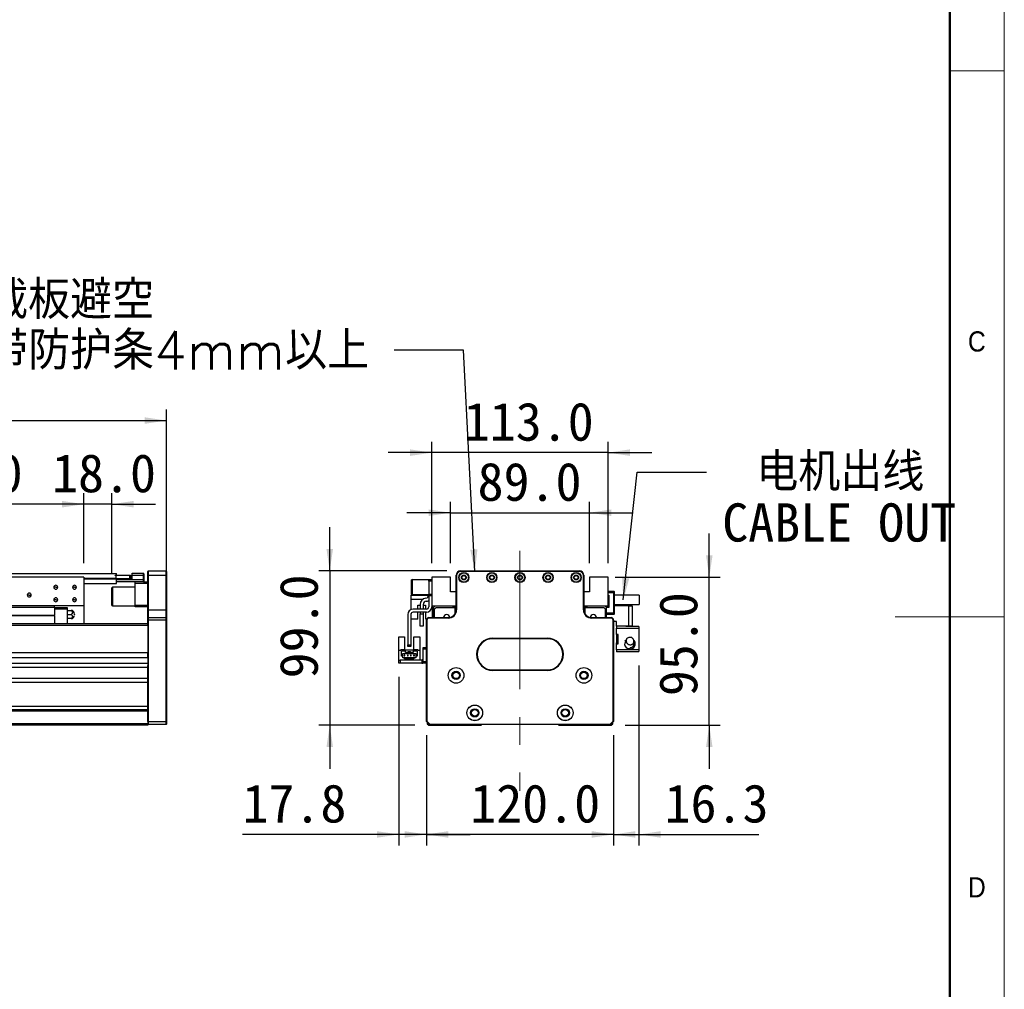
# Model space of a CAD drawing. Header units: millimetres. Extents: x 35 to 2924, y 35 to 2044.
# Tile 8 of 9: x 2274 to 2905, y 801 to 1422. Entities that reach past the tile are written whole.
import ezdxf

# ---------------------------------------------------------------- set-up
doc = ezdxf.new("R2010")
doc.units = ezdxf.units.MM
doc.header["$LTSCALE"] = 7
doc.linetypes.add('CENTERX2', pattern=[20.32, 12.7, -2.54, 2.54, -2.54])
doc.layers.add('DIMNS', color=7, linetype='Continuous')
doc.styles.add('SLDTEXTSTYLE1', font='Gothic.ttf', dxfattribs={"width": 0.913})
doc.styles.add('SLDTEXTSTYLE10', font='txt', dxfattribs={"bigfont": 'bigfont'})
doc.styles.add('SLDTEXTSTYLE9', font='txt')
doc.dimstyles.new('SLDDIMSTYLE0', dxfattribs={"dimtxt": 24.5, "dimasz": 14, "dimexe": 0, "dimexo": 0.0625, "dimgap": 6.125, "dimtad": 2, "dimdec": 1, "dimrnd": 1e-09, "dimzin": 4, "dimdsep": 46, "dimtxsty": 'SLDTEXTSTYLE9', "dimsah": 1, "dimcen": 0.09, "dimadec": 0, "dimazin": 1, "dimtfac": 1, "dimtdec": 1, "dimtofl": 0, "dimtmove": 0, "dimatfit": 3, "dimfxl": 0, "dimfrac": 2, "dimtolj": 1, "dimtzin": 12, "dimarcsym": 0})
doc.dimstyles.new('SLDDIMSTYLE1', dxfattribs={"dimtxt": 24.5, "dimasz": 14, "dimexe": 0, "dimexo": 0.0625, "dimgap": 6.125, "dimtad": 2, "dimdec": 1, "dimrnd": 1e-09, "dimzin": 4, "dimdsep": 46, "dimtxsty": 'SLDTEXTSTYLE9', "dimsah": 1, "dimcen": 0.09, "dimadec": 0, "dimazin": 1, "dimtfac": 1, "dimtdec": 1, "dimtmove": 0, "dimatfit": 0, "dimfxl": 0, "dimfrac": 2, "dimtolj": 1, "dimtzin": 12, "dimarcsym": 0})
doc.dimstyles.new('SLDDIMSTYLE2', dxfattribs={"dimtxt": 0.18, "dimasz": 14, "dimexe": 0, "dimexo": 0.0625, "dimgap": 0, "dimtad": 0, "dimtih": 1, "dimtoh": 1, "dimdec": 0, "dimrnd": 1e-09, "dimzin": 0, "dimdsep": 46, "dimtxsty": 'Standard', "dimsah": 1, "dimcen": 0.09, "dimadec": 0, "dimazin": 0, "dimtfac": 14, "dimtdec": 0, "dimtofl": 0, "dimtmove": 0, "dimatfit": 3, "dimfxl": 0, "dimfrac": 2, "dimtolj": 1, "dimtzin": 0, "dimarcsym": 0})
doc.dimstyles.new('SLDDIMSTYLE3', dxfattribs={"dimtxt": 24.5, "dimasz": 14, "dimexe": 0, "dimexo": 0.0625, "dimgap": 6.125, "dimtad": 2, "dimdec": 1, "dimrnd": 1e-09, "dimzin": 12, "dimdsep": 46, "dimtxsty": 'SLDTEXTSTYLE9', "dimsah": 1, "dimcen": 0.09, "dimadec": 0, "dimazin": 3, "dimtfac": 1, "dimtdec": 1, "dimtmove": 0, "dimatfit": 0, "dimfxl": 0, "dimfrac": 2, "dimtolj": 1, "dimtzin": 12, "dimarcsym": 0})

# ---------------------------------------------------------------- blocks, each defined once
blk = doc.blocks.new('_D')
at = {"layer": 'DIMNS'}
for p, q in [((211.69, 1046.32), (211.69, 1172.31)), ((2367.69, 1046.32), (2367.69, 1172.31)), ((211.69, 1165.31), (2367.69, 1165.31))]:
    blk.add_line(p, q, dxfattribs=at)
for points in [[(211.69, 1165.31), (225.69, 1163.21), (225.69, 1167.41)], [(2367.69, 1165.31), (2353.69, 1167.41), (2353.69, 1163.21)]]:
    blk.add_solid(points, dxfattribs=at)
at = {"layer": 'DIMNS', "insert": (1243.72, 1197.45), "char_height": 24.5, "attachment_point": 1, "style": 'SLDTEXTSTYLE9'}
blk.add_mtext('2156.0', dxfattribs=at)
blk = doc.blocks.new('_D_3')
at = {"layer": 'DIMNS'}
for p, q in [((2124.69, 1073.82), (2124.69, 1118.68)), ((2314.69, 1073.82), (2314.69, 1118.68)), ((2314.69, 1111.68), (2124.69, 1111.68))]:
    blk.add_line(p, q, dxfattribs=at)
for points in [[(2124.69, 1111.68), (2138.69, 1109.58), (2138.69, 1113.78)], [(2314.69, 1111.68), (2300.69, 1113.78), (2300.69, 1109.58)]]:
    blk.add_solid(points, dxfattribs=at)
at = {"layer": 'DIMNS', "insert": (2192.09, 1143.83), "char_height": 24.5, "attachment_point": 1, "style": 'SLDTEXTSTYLE9'}
blk.add_mtext('190.0', dxfattribs=at)
blk = doc.blocks.new('_D_5')
at = {"layer": 'DIMNS'}
for p, q in [((2314.69, 1073.82), (2314.69, 1118.68)), ((2332.69, 1067.02), (2332.69, 1118.68)), ((2314.69, 1111.68), (2286.69, 1111.68)), ((2332.69, 1111.68), (2314.69, 1111.68)), ((2332.69, 1111.68), (2360.69, 1111.68))]:
    blk.add_line(p, q, dxfattribs=at)
for points in [[(2314.69, 1111.68), (2300.69, 1113.78), (2300.69, 1109.58)], [(2332.69, 1111.68), (2346.69, 1109.58), (2346.69, 1113.78)]]:
    blk.add_solid(points, dxfattribs=at)
at = {"layer": 'DIMNS', "insert": (2294.29, 1143.83), "char_height": 24.5, "attachment_point": 1, "style": 'SLDTEXTSTYLE9'}
blk.add_mtext('18.0', dxfattribs=at)
blk = doc.blocks.new('_D_6')
at = {"layer": 'DIMNS'}
for p, q in [((2534.4, 963.54), (2534.4, 892.93)), ((2654.4, 963.54), (2654.4, 892.93)), ((2534.4, 899.93), (2506.4, 899.93)), ((2654.4, 899.93), (2534.4, 899.93)), ((2654.4, 899.93), (2682.4, 899.93))]:
    blk.add_line(p, q, dxfattribs=at)
for points in [[(2534.4, 899.93), (2520.4, 902.03), (2520.4, 897.83)], [(2654.4, 899.93), (2668.4, 897.83), (2668.4, 902.03)]]:
    blk.add_solid(points, dxfattribs=at)
at = {"layer": 'DIMNS', "insert": (2562.5, 932.08), "char_height": 24.5, "attachment_point": 1, "style": 'SLDTEXTSTYLE9'}
blk.add_mtext('120.0', dxfattribs=at)
blk = doc.blocks.new('_D_7')
at = {"layer": 'DIMNS'}
for p, q in [((2516.6, 1000.89), (2516.6, 892.93)), ((2534.4, 963.54), (2534.4, 892.93)), ((2516.6, 899.93), (2416.44, 899.93)), ((2534.4, 899.93), (2516.6, 899.93)), ((2534.4, 899.93), (2562.4, 899.93))]:
    blk.add_line(p, q, dxfattribs=at)
for points in [[(2516.6, 899.93), (2502.6, 902.03), (2502.6, 897.83)], [(2534.4, 899.93), (2548.4, 897.83), (2548.4, 902.03)]]:
    blk.add_solid(points, dxfattribs=at)
at = {"layer": 'DIMNS', "insert": (2416.44, 932.08), "char_height": 24.5, "attachment_point": 1, "style": 'SLDTEXTSTYLE9'}
blk.add_mtext('17.8', dxfattribs=at)
blk = doc.blocks.new('_D_8')
at = {"layer": 'DIMNS'}
for p, q in [((2472.39, 1068.93), (2472.39, 1096.93)), ((2547.51, 1068.93), (2465.39, 1068.93)), ((2472.39, 1068.93), (2472.39, 969.93)), ((2527.01, 969.93), (2465.39, 969.93)), ((2472.39, 969.93), (2472.39, 941.93))]:
    blk.add_line(p, q, dxfattribs=at)
for points in [[(2472.39, 1068.93), (2474.49, 1082.93), (2470.29, 1082.93)], [(2472.39, 969.93), (2470.29, 955.93), (2474.49, 955.93)]]:
    blk.add_solid(points, dxfattribs=at)
at = {"layer": 'DIMNS', "insert": (2440.24, 1000), "char_height": 24.5, "attachment_point": 1, "rotation": 90, "style": 'SLDTEXTSTYLE9'}
blk.add_mtext('99.0', dxfattribs=at)
blk = doc.blocks.new('_D_9')
at = {"layer": 'DIMNS'}
for p, q in [((2549.9, 1073.82), (2549.9, 1113.21)), ((2638.9, 1073.82), (2638.9, 1113.21)), ((2549.9, 1106.21), (2521.9, 1106.21)), ((2549.9, 1106.21), (2638.9, 1106.21)), ((2638.9, 1106.21), (2666.9, 1106.21))]:
    blk.add_line(p, q, dxfattribs=at)
for points in [[(2549.9, 1106.21), (2535.9, 1108.31), (2535.9, 1104.11)], [(2638.9, 1106.21), (2652.9, 1104.11), (2652.9, 1108.31)]]:
    blk.add_solid(points, dxfattribs=at)
at = {"layer": 'DIMNS', "insert": (2567.19, 1138.35), "char_height": 24.5, "attachment_point": 1, "style": 'SLDTEXTSTYLE9'}
blk.add_mtext('89.0', dxfattribs=at)
blk = doc.blocks.new('_D_10')
at = {"layer": 'DIMNS'}
for p, q in [((2537.9, 1073.82), (2537.9, 1151.74)), ((2650.9, 1073.82), (2650.9, 1151.74)), ((2537.9, 1144.74), (2509.9, 1144.74)), ((2650.9, 1144.74), (2537.9, 1144.74)), ((2650.9, 1144.74), (2678.9, 1144.74))]:
    blk.add_line(p, q, dxfattribs=at)
for points in [[(2537.9, 1144.74), (2523.9, 1146.84), (2523.9, 1142.64)], [(2650.9, 1144.74), (2664.9, 1142.64), (2664.9, 1146.84)]]:
    blk.add_solid(points, dxfattribs=at)
at = {"layer": 'DIMNS', "insert": (2558.34, 1176.89), "char_height": 24.5, "attachment_point": 1, "style": 'SLDTEXTSTYLE9'}
blk.add_mtext('113.0', dxfattribs=at)
blk = doc.blocks.new('_D_11')
at = {"layer": 'DIMNS'}
for p, q in [((2715.79, 1064.93), (2715.79, 1092.93)), ((2655.39, 1064.93), (2722.79, 1064.93)), ((2715.79, 969.93), (2715.79, 1064.93)), ((2661.79, 969.93), (2722.79, 969.93)), ((2715.79, 969.93), (2715.79, 941.93))]:
    blk.add_line(p, q, dxfattribs=at)
for points in [[(2715.79, 1064.93), (2717.89, 1078.93), (2713.69, 1078.93)], [(2715.79, 969.93), (2713.69, 955.93), (2717.89, 955.93)]]:
    blk.add_solid(points, dxfattribs=at)
at = {"layer": 'DIMNS', "insert": (2683.64, 988.59), "char_height": 24.5, "attachment_point": 1, "rotation": 90, "style": 'SLDTEXTSTYLE9'}
blk.add_mtext('95.0', dxfattribs=at)
blk = doc.blocks.new('_D_12')
at = {"layer": 'DIMNS'}
for p, q in [((2670.7, 1008.34), (2670.7, 892.93)), ((2654.4, 963.54), (2654.4, 892.93)), ((2654.4, 899.93), (2626.4, 899.93)), ((2654.4, 899.93), (2670.7, 899.93)), ((2670.7, 899.93), (2747.48, 899.93))]:
    blk.add_line(p, q, dxfattribs=at)
for points in [[(2654.4, 899.93), (2640.4, 902.03), (2640.4, 897.83)], [(2670.7, 899.93), (2684.7, 897.83), (2684.7, 902.03)]]:
    blk.add_solid(points, dxfattribs=at)
at = {"layer": 'DIMNS', "insert": (2687.12, 932.08), "char_height": 24.5, "attachment_point": 1, "style": 'SLDTEXTSTYLE9'}
blk.add_mtext('16.3', dxfattribs=at)
blk = doc.blocks.new('SW_NOTE_4')
at = {"layer": 'DIMNS', "color": 0, "char_height": 24.5, "attachment_point": 2}
for s, insert, style in [('电机出线', (85.85, 12.47), 'SLDTEXTSTYLE10'), ('CABLE OUT', (85.15, -19.92), 'SLDTEXTSTYLE9')]:
    blk.add_mtext(s, dxfattribs=dict(at, insert=insert, style=style))
blk = doc.blocks.new('SW_NOTE_5')
at = {"layer": 'DIMNS', "color": 0, "char_height": 24.5, "attachment_point": 1, "style": 'SLDTEXTSTYLE10'}
for s, insert in [('负载板避空', (-288.63, 44.43)), ('钢带防护条4mm以上', (-288.63, 12.03))]:
    blk.add_mtext(s, dxfattribs=dict(at, insert=insert))

msp = doc.modelspace()

# ---------------------------------------------------------------- linework, layer by layer
at = {"color": 7, "linetype": 'Continuous', "lineweight": 18}
for p, q in [((2905, 35), (2905, 2044)), ((2870, 2009), (2870, 70)), ((2870, 1389.5), (2905, 1389.5)), ((2905, 1039.5), (2835, 1039.5))]:
    msp.add_line(p, q, dxfattribs=at)
at = {"color": 7, "linetype": 'Continuous', "lineweight": 50}
msp.add_line((2870, 2009), (2870, 70), dxfattribs=at)
at = {"color": 7, "linetype": 'Continuous', "lineweight": 25}
for p, q in [((244.69, 1067.28), (2335.69, 1067.28)), ((2335.69, 1066.13), (2335.69, 1067.28)), ((2345.69, 1067.43), (2352.89, 1067.43)), ((2345.69, 1065.93), (2345.69, 1067.43)), ((2352.89, 1065.93), (2352.89, 1067.43)), ((2353.19, 1067.13), (2352.89, 1067.43)), ((2355.99, 1068.93), (2355.69, 1068.63)), ((2355.69, 1065.93), (2355.69, 1068.63)), ((2355.99, 1068.93), (2355.99, 1065.93)), ((2355.99, 1068.93), (2367.39, 1068.93)), ((2367.39, 1065.93), (2367.39, 1068.93)), ((2367.39, 1068.93), (2367.69, 1068.63)), ((2367.69, 1068.63), (2367.69, 1065.93)), ((2556.4, 1068.93), (2556.4, 1068.63)), ((2556.4, 1068.93), (2632.4, 1068.93)), ((2632.4, 1068.63), (2556.4, 1068.63)), ((2632.4, 1068.93), (2632.4, 1068.63)), ((2314.69, 1064.93), (2124.69, 1064.93)), ((2314.69, 1064.93), (2314.69, 1046.43)), ((2334.69, 1065.94), (2334.69, 1066.13)), ((2334.69, 1066.13), (2335.19, 1066.13)), ((2335.19, 1066.13), (2335.19, 1064.13)), ((2335.19, 1066.13), (2344.19, 1066.13)), ((2335.19, 1064.13), (2344.19, 1064.13)), ((2335.49, 1063.63), (2335.49, 1063.64)), ((2335.49, 1063.63), (2335.49, 1063.43)), ((2345.69, 1063.63), (2335.49, 1063.63)), ((2335.49, 1063.63), (2335.49, 1063.63)), ((2335.49, 1063.43), (2335.49, 1062.64)), ((2335.49, 1063.43), (2352.89, 1063.43)), ((2335.69, 1063.78), (2335.69, 1064.28)), ((2335.69, 1063.93), (2345.69, 1063.93)), ((2335.69, 1060.78), (2335.69, 1063.78)), ((2352.89, 1061.93), (2335.69, 1061.93)), ((2344.19, 1064.13), (2344.19, 1066.13)), ((2344.19, 1066.13), (2344.69, 1066.13)), ((2344.69, 1064.13), (2344.19, 1064.13)), ((2344.69, 1066.13), (2344.69, 1064.13)), ((2344.69, 1064.13), (2345.19, 1064.13)), ((2345.19, 1063.93), (2345.19, 1064.13)), ((2345.69, 1063.63), (2345.69, 1065.93)), ((2352.89, 1065.93), (2345.69, 1065.93)), ((2347.69, 1060.93), (2347.69, 1061.93)), ((2355.69, 1060.93), (2347.69, 1060.93)), ((2347.69, 1046.93), (2347.69, 1060.93)), ((2352.89, 1063.43), (2352.89, 1065.93)), ((2353.19, 1065.93), (2352.89, 1065.93)), ((2352.89, 1061.93), (2352.89, 1063.43)), ((2352.89, 1063.43), (2353.19, 1063.43)), ((2352.89, 1061.93), (2353.19, 1062.23)), ((2352.89, 1061.93), (2355.69, 1061.93)), ((2353.19, 1067.13), (2353.19, 1065.93)), ((2353.19, 1065.93), (2353.19, 1063.43)), ((2353.19, 1063.43), (2353.19, 1062.23)), ((2355.99, 1065.93), (2355.69, 1065.93)), ((2355.69, 1043.93), (2355.69, 1065.93)), ((2355.99, 1065.93), (2355.99, 1043.93)), ((2367.39, 1065.93), (2355.99, 1065.93)), ((2367.39, 1043.93), (2367.39, 1065.93)), ((2367.39, 1065.93), (2367.69, 1065.93)), ((2367.69, 1065.93), (2367.69, 1043.93)), ((2525.2, 1063.43), (2524.9, 1063.13)), ((2525.2, 1063.13), (2524.9, 1063.01)), ((2524.9, 1063.01), (2524.9, 1063.13)), ((2524.9, 1053.86), (2524.9, 1063.01)), ((2525.2, 1063.43), (2525.2, 1063.13)), ((2525.2, 1063.43), (2535.9, 1063.43)), ((2525.2, 1063.13), (2525.2, 1053.73)), ((2535.9, 1063.13), (2525.2, 1063.13)), ((2535.9, 1062.43), (2535.9, 1063.43)), ((2535.9, 1063.43), (2537.9, 1063.43)), ((2535.9, 1062.43), (2535.9, 1053.93)), ((2537.9, 1062.43), (2535.9, 1062.43)), ((2537.9, 1064.93), (2537.9, 1046.43)), ((2549.9, 1064.93), (2537.9, 1064.93)), ((2549.9, 1055.43), (2549.9, 1064.93)), ((2553.4, 1065.93), (2553.4, 1066.13)), ((2553.4, 1066.13), (2553.41, 1066.13)), ((2553.4, 1065.93), (2553.7, 1065.93)), ((2553.4, 1043.93), (2553.4, 1065.93)), ((2553.7, 1065.93), (2553.7, 1043.93)), ((2635.1, 1043.93), (2635.1, 1065.93)), ((2635.4, 1065.93), (2635.1, 1065.93)), ((2635.39, 1066.13), (2635.4, 1066.13)), ((2635.4, 1066.13), (2635.4, 1065.93)), ((2635.4, 1065.93), (2635.4, 1043.93)), ((2638.9, 1064.93), (2638.9, 1055.43)), ((2650.9, 1064.93), (2638.9, 1064.93)), ((2650.9, 1046.43), (2650.9, 1064.93)), ((2296.69, 1058.43), (2295.44, 1058.43)), ((2296.69, 1058.43), (2297.94, 1058.43)), ((2308.69, 1058.43), (2307.44, 1058.43)), ((2308.69, 1058.43), (2309.94, 1058.43)), ((2314.69, 1060.78), (2335.69, 1060.78)), ((2332.99, 1058.43), (2332.69, 1058.13)), ((2332.69, 1054.63), (2332.69, 1058.13)), ((2332.69, 1046.73), (2332.69, 1054.63)), ((2347.69, 1058.43), (2332.99, 1058.43)), ((2332.99, 1058.43), (2332.99, 1054.75)), ((2332.99, 1054.75), (2332.99, 1046.43)), ((2553.4, 1055.43), (2549.9, 1055.43)), ((2638.9, 1055.43), (2635.4, 1055.43)), ((2650.9, 1055.93), (2654.6, 1055.93)), ((2654.6, 1054.93), (2650.9, 1054.93)), ((2654.6, 1054.93), (2654.6, 1055.93)), ((2654.6, 1055.93), (2654.9, 1055.63)), ((2654.6, 1041.93), (2654.6, 1054.93)), ((2654.9, 1054.81), (2654.6, 1054.93)), ((2654.9, 1055.63), (2654.9, 1054.81)), ((2654.9, 1054.81), (2654.9, 1042.06)), ((2279.69, 1053.43), (2278.44, 1053.43)), ((2279.69, 1053.43), (2280.94, 1053.43)), ((2296.69, 1050.43), (2295.44, 1050.43)), ((2296.69, 1050.43), (2297.94, 1050.43)), ((2308.69, 1050.43), (2307.44, 1050.43)), ((2308.69, 1050.43), (2309.94, 1050.43)), ((2524.6, 1050.83), (2524.6, 1053.43)), ((2524.6, 1053.43), (2535.9, 1053.43)), ((2524.6, 1050.83), (2532.26, 1050.83)), ((2524.6, 1044.18), (2524.6, 1050.83)), ((2525.2, 1053.73), (2524.9, 1053.86)), ((2524.9, 1053.73), (2524.9, 1053.86)), ((2524.9, 1053.73), (2525.2, 1053.43)), ((2525.2, 1053.73), (2535.9, 1053.73)), ((2525.2, 1053.73), (2525.2, 1053.43)), ((2535.9, 1053.93), (2537.9, 1053.93)), ((2535.9, 1052.93), (2535.9, 1053.93)), ((2537.9, 1052.93), (2535.9, 1052.93)), ((2535.9, 1052.93), (2535.9, 1045.93)), ((2650.9, 1053.43), (2651.4, 1053.43)), ((2651.4, 1053.43), (2651.4, 1045.43)), ((2670.9, 1053.43), (2654.9, 1053.43)), ((2670.9, 1053.43), (2670.9, 1047.43)), ((2314.69, 1046.43), (2229.69, 1046.43)), ((2295.94, 1045.43), (2255.44, 1045.43)), ((2295.94, 1045.43), (2295.94, 1046.43)), ((2295.94, 1045.43), (2295.94, 1040.43)), ((2304.19, 1045.33), (2295.94, 1045.33)), ((2304.19, 1044.38), (2295.94, 1044.38)), ((2304.19, 1044.38), (2304.19, 1045.33)), ((2304.19, 1034.93), (2304.19, 1044.38)), ((2304.19, 1043.43), (2306.51, 1043.43)), ((2314.69, 1046.43), (2314.69, 1034.93)), ((2332.69, 1046.73), (2332.99, 1046.43)), ((2332.99, 1046.43), (2347.69, 1046.43)), ((2347.69, 1046.93), (2355.69, 1046.93)), ((2347.69, 1045.93), (2347.69, 1046.93)), ((2355.69, 1045.93), (2347.69, 1045.93)), ((2355.99, 1043.93), (2355.69, 1043.93)), ((2355.69, 1038.63), (2355.69, 1043.93)), ((2355.99, 1043.93), (2355.99, 1038.93)), ((2355.99, 1043.93), (2367.39, 1043.93)), ((2367.39, 1038.93), (2367.39, 1043.93)), ((2367.69, 1043.93), (2367.39, 1043.93)), ((2367.69, 1043.93), (2367.69, 1038.63)), ((2534.4, 1044.43), (2525.9, 1044.43)), ((2534.4, 1042.43), (2525.9, 1042.43)), ((2528.9, 1044.43), (2528.9, 1046.93)), ((2528.9, 1046.93), (2530.4, 1046.93)), ((2528.9, 1037.93), (2528.9, 1042.43)), ((2530.4, 1047.45), (2530.4, 1044.43)), ((2530.4, 1042.43), (2530.4, 1041.43)), ((2532.4, 1047.43), (2532.4, 1044.43)), ((2532.4, 1046.93), (2533.9, 1046.93)), ((2532.4, 1042.43), (2532.4, 1041.43)), ((2533.9, 1046.93), (2533.9, 1044.43)), ((2533.9, 1042.43), (2533.9, 1037.93)), ((2537.9, 1046.43), (2553.4, 1046.43)), ((2537.9, 1046.43), (2537.9, 1045.93)), ((2538.2, 1038.93), (2538.2, 1046.43)), ((2538.9, 1045.43), (2539.9, 1046.43)), ((2538.9, 1045.43), (2538.9, 1040.43)), ((2539.5, 1044.38), (2540.45, 1045.33)), ((2539.5, 1038.93), (2539.5, 1044.38)), ((2552.65, 1045.33), (2540.45, 1045.33)), ((2550.82, 1046.43), (2551.03, 1046.22)), ((2553.4, 1045.93), (2551.74, 1045.93)), ((2552.65, 1045.33), (2552.65, 1041.3)), ((2553.4, 1045.33), (2552.65, 1045.33)), ((2553.7, 1043.93), (2553.4, 1043.93)), ((2635.4, 1043.93), (2635.1, 1043.93)), ((2635.4, 1046.43), (2650.9, 1046.43)), ((2637.06, 1045.93), (2635.4, 1045.93)), ((2636.15, 1045.33), (2635.4, 1045.33)), ((2636.15, 1041.3), (2636.15, 1045.33)), ((2648.35, 1045.33), (2636.15, 1045.33)), ((2637.98, 1046.43), (2637.77, 1046.22)), ((2648.35, 1045.33), (2649.3, 1044.38)), ((2649.9, 1045.43), (2648.9, 1046.43)), ((2649.3, 1038.93), (2649.3, 1044.38)), ((2649.9, 1038.93), (2649.9, 1045.43)), ((2651.4, 1045.43), (2649.9, 1045.43)), ((2649.9, 1041.93), (2654.6, 1041.93)), ((2650.9, 1047.43), (2651.4, 1047.43)), ((2651.4, 1046.43), (2650.9, 1046.43)), ((2654.9, 1042.06), (2654.6, 1041.93)), ((2654.6, 1040.93), (2654.6, 1041.93)), ((2654.9, 1047.43), (2670.9, 1047.43)), ((2664.3, 1046.43), (2654.9, 1046.43)), ((2654.9, 1042.06), (2654.9, 1041.23)), ((2664.3, 1033.43), (2664.3, 1046.43)), ((2664.3, 1046.43), (2666.3, 1046.43)), ((2666.3, 1046.43), (2666.3, 1033.43)), ((2255.44, 1040.43), (2295.94, 1040.43)), ((2295.94, 1040.13), (2255.44, 1040.13)), ((2295.94, 1040.13), (2295.94, 1040.43)), ((2295.94, 1040.13), (2295.94, 1034.93)), ((2304.19, 1040.93), (2306.51, 1040.93)), ((2306.51, 1038.43), (2304.19, 1038.43)), ((2355.99, 1038.93), (2355.69, 1038.63)), ((2355.69, 1037.43), (2355.69, 1038.63)), ((2355.69, 1034.65), (2355.69, 1037.43)), ((2355.99, 1037.43), (2355.69, 1037.43)), ((2355.99, 1038.93), (2355.99, 1037.43)), ((2355.99, 1038.93), (2367.39, 1038.93)), ((2355.99, 1037.43), (2355.99, 972.43)), ((2367.39, 1037.43), (2355.99, 1037.43)), ((2367.39, 1037.43), (2367.39, 1038.93)), ((2367.69, 1038.63), (2367.39, 1038.93)), ((2367.39, 972.43), (2367.39, 1037.43)), ((2367.69, 1037.43), (2367.39, 1037.43)), ((2367.69, 1038.63), (2367.69, 1037.43)), ((2367.69, 1037.43), (2367.69, 972.56)), ((2522.4, 1040.93), (2522.4, 1021.43)), ((2524.4, 1040.93), (2524.4, 1021.43)), ((2524.6, 1037.93), (2524.6, 1041.68)), ((2528.9, 1037.93), (2524.6, 1037.93)), ((2530.4, 1041.43), (2532.4, 1041.43)), ((2530.4, 1033.43), (2530.4, 1041.43)), ((2532.4, 1041.43), (2532.4, 1033.43)), ((2534.49, 1037.93), (2533.9, 1037.93)), ((2534.7, 1037.43), (2534.4, 1037.43)), ((2534.4, 972.43), (2534.4, 1037.43)), ((2534.7, 1037.43), (2534.7, 972.56)), ((2535.9, 1038.63), (2535.9, 1038.93)), ((2535.9, 1038.93), (2548.4, 1038.93)), ((2548.4, 1038.63), (2535.9, 1038.63)), ((2538.9, 1040.43), (2538.9, 1038.93)), ((2539.2, 1040.13), (2538.9, 1040.43)), ((2539.2, 1040.13), (2539.2, 1038.93)), ((2548.4, 1038.63), (2548.4, 1038.93)), ((2640.4, 1038.93), (2640.4, 1038.63)), ((2640.4, 1038.93), (2652.9, 1038.93)), ((2652.9, 1038.63), (2640.4, 1038.63)), ((2654.6, 1040.93), (2649.9, 1040.93)), ((2652.9, 1038.93), (2652.9, 1038.63)), ((2654.1, 972.56), (2654.1, 1037.43)), ((2654.4, 1037.43), (2654.1, 1037.43)), ((2654.4, 1037.43), (2654.4, 972.43)), ((2656.3, 1036.43), (2654.4, 1036.43)), ((2654.9, 1041.23), (2654.6, 1040.93)), ((2656.3, 1033.43), (2656.3, 1036.43)), ((2355.69, 1034.93), (2229.69, 1034.93)), ((2355.69, 1034.65), (2355.69, 1033.93)), ((2355.69, 1033.93), (2355.69, 1016.48)), ((2532.4, 1033.43), (2530.4, 1033.43)), ((2656.3, 1033.43), (2656.3, 1032.23)), ((2664.3, 1033.43), (2656.3, 1033.43)), ((2656.3, 1028.23), (2656.3, 1032.23)), ((2656.3, 1032.23), (2670.7, 1032.23)), ((2662.3, 1033.43), (2662.3, 1033.23)), ((2670.7, 1033.23), (2662.3, 1033.23)), ((2666.3, 1033.43), (2664.3, 1033.43)), ((2670.7, 1033.23), (2670.7, 1032.23)), ((2670.7, 1032.23), (2670.7, 1018.23)), ((2516.7, 1026.68), (2520.4, 1026.68)), ((2516.7, 1017.78), (2516.7, 1026.68)), ((2520.4, 1026.68), (2520.4, 1018.28)), ((2526.4, 1018.28), (2526.4, 1026.68)), ((2526.4, 1026.68), (2530.1, 1026.68)), ((2530.1, 1026.68), (2530.1, 1017.78)), ((2576.9, 1025.73), (2611.9, 1025.73)), ((2576.9, 1025.73), (2576.9, 1025.43)), ((2611.9, 1025.43), (2576.9, 1025.43)), ((2611.9, 1025.73), (2611.9, 1025.43)), ((2656.3, 1028.23), (2656.3, 1027.73)), ((2657.3, 1028.23), (2656.3, 1028.23)), ((2656.3, 1027.73), (2656.3, 1022.73)), ((2657.3, 1027.73), (2656.3, 1027.73)), ((2657.3, 1022.23), (2657.3, 1028.23)), ((2661.75, 1023.03), (2661.65, 1022.23)), ((2661.98, 1023.67), (2661.85, 1023.35)), ((2661.86, 1023.81), (2661.89, 1023.82)), ((2661.89, 1023.82), (2662.28, 1024.4)), ((2662.05, 1023.74), (2661.89, 1023.82)), ((2662.02, 1023.65), (2661.89, 1023.71)), ((2516.7, 1011.78), (2516.7, 1017.78)), ((2517.5, 1017.78), (2516.7, 1017.78)), ((2517.5, 1017.78), (2518, 1018.28)), ((2520.6, 1018.28), (2518, 1018.28)), ((2518.4, 1017.73), (2520.6, 1017.73)), ((2518.4, 1014.28), (2518.4, 1017.73)), ((2520.6, 1017.73), (2520.6, 1018.28)), ((2520.6, 1018.28), (2526.2, 1018.28)), ((2520.95, 1017.73), (2520.6, 1017.73)), ((2520.95, 1016.63), (2520.95, 1017.73)), ((2522.4, 1021.43), (2524.4, 1021.43)), ((2522.4, 1020.43), (2522.4, 1021.43)), ((2524.4, 1020.43), (2522.4, 1020.43)), ((2522.6, 1017.23), (2524.2, 1017.23)), ((2522.6, 1016.63), (2522.6, 1017.23)), ((2524.2, 1016.63), (2524.2, 1017.23)), ((2524.4, 1021.43), (2524.4, 1020.43)), ((2525.85, 1017.73), (2525.85, 1016.63)), ((2526.2, 1017.73), (2525.85, 1017.73)), ((2526.2, 1018.28), (2526.2, 1017.73)), ((2528.8, 1018.28), (2526.2, 1018.28)), ((2526.2, 1017.73), (2528.4, 1017.73)), ((2528.4, 1017.73), (2528.4, 1014.28)), ((2528.8, 1018.28), (2529.3, 1017.78)), ((2530.1, 1017.78), (2529.3, 1017.78)), ((2530.1, 1017.78), (2530.1, 1011.78)), ((2532.4, 1018.78), (2532.4, 1019.78)), ((2532.4, 1019.78), (2534.4, 1019.78)), ((2534.4, 1018.78), (2532.4, 1018.78)), ((2532.4, 1010.78), (2532.4, 1018.78)), ((2656.3, 1022.23), (2656.3, 1022.73)), ((2656.3, 1022.73), (2657.3, 1022.73)), ((2656.3, 1018.23), (2656.3, 1022.23)), ((2656.3, 1022.23), (2657.3, 1022.23)), ((2656.3, 1018.23), (2656.3, 1017.03)), ((2670.7, 1018.23), (2656.3, 1018.23)), ((2662.3, 1017.03), (2656.3, 1017.03)), ((2661.89, 1020.64), (2661.86, 1020.65)), ((2662.3, 1017.23), (2670.7, 1017.23)), ((2662.3, 1017.23), (2662.3, 1017.03)), ((2667.19, 1022.79), (2667.22, 1022.81)), ((2670.7, 1018.23), (2670.7, 1017.23)), ((2355.69, 1016.48), (2259.69, 1016.48)), ((2355.69, 1013.08), (2259.69, 1013.08)), ((2355.69, 1013.08), (2355.69, 1016.48)), ((2355.69, 1013.08), (2355.69, 1009.56)), ((2516.6, 1009.78), (2516.6, 1011.78)), ((2516.6, 1011.78), (2517.6, 1011.78)), ((2517.6, 1011.78), (2517.6, 1009.78)), ((2531.4, 1011.78), (2517.6, 1011.78)), ((2519.2, 1014.28), (2518.4, 1014.28)), ((2519.2, 1015.93), (2527.6, 1015.93)), ((2519.2, 1014.28), (2519.2, 1015.93)), ((2519.2, 1013.23), (2519.2, 1014.28)), ((2520.4, 1013.23), (2519.2, 1013.23)), ((2520.65, 1014.88), (2520.15, 1014.88)), ((2520.15, 1014.88), (2520.15, 1014.38)), ((2520.15, 1014.38), (2520.65, 1014.38)), ((2520.4, 1012.43), (2520.4, 1013.23)), ((2526.4, 1013.23), (2520.4, 1013.23)), ((2526.4, 1012.43), (2520.4, 1012.43)), ((2520.65, 1014.38), (2520.65, 1014.88)), ((2525.85, 1016.63), (2520.95, 1016.63)), ((2522.15, 1014.88), (2522.15, 1014.38)), ((2522.65, 1014.88), (2522.15, 1014.88)), ((2522.15, 1014.38), (2522.65, 1014.38)), ((2522.65, 1014.38), (2522.65, 1014.88)), ((2524.15, 1014.88), (2524.15, 1014.38)), ((2524.65, 1014.88), (2524.15, 1014.88)), ((2524.15, 1014.38), (2524.65, 1014.38)), ((2524.65, 1014.38), (2524.65, 1014.88)), ((2526.15, 1014.88), (2526.15, 1014.38)), ((2526.65, 1014.88), (2526.15, 1014.88)), ((2526.15, 1014.38), (2526.65, 1014.38)), ((2526.4, 1013.23), (2526.4, 1012.43)), ((2527.6, 1013.23), (2526.4, 1013.23)), ((2526.65, 1014.38), (2526.65, 1014.88)), ((2527.6, 1015.93), (2527.6, 1014.28)), ((2527.6, 1014.28), (2527.6, 1013.23)), ((2528.4, 1014.28), (2527.6, 1014.28)), ((2531.4, 1011.78), (2531.4, 1009.78)), ((2532.4, 1010.78), (2534.4, 1010.78)), ((2532.4, 1009.78), (2532.4, 1010.78)), ((2355.69, 1009.56), (223.69, 1009.56)), ((2355.69, 1006.96), (223.69, 1006.96)), ((2355.69, 1009.56), (2355.69, 1008.25)), ((2355.69, 972.56), (2355.69, 1008.25)), ((2517.6, 1009.78), (2516.6, 1009.78)), ((2531.4, 1009.78), (2517.6, 1009.78)), ((2534.4, 1009.78), (2532.4, 1009.78)), ((2576.9, 1005.43), (2611.9, 1005.43)), ((2576.9, 1005.43), (2576.9, 1005.13)), ((2611.9, 1005.13), (2576.9, 1005.13)), ((2611.9, 1005.43), (2611.9, 1005.13)), ((2355.69, 1000.03), (223.69, 1000.03)), ((2355.69, 997.43), (223.69, 997.43)), ((2355.69, 981.93), (223.69, 981.93)), ((2355.69, 979.93), (223.69, 979.93)), ((2355.69, 978.93), (223.69, 978.93)), ((2355.69, 972.36), (2355.69, 972.56)), ((2355.69, 972.56), (2355.99, 972.43)), ((2367.69, 972.56), (2367.39, 972.43)), ((2367.69, 972.56), (2367.69, 970.73)), ((2534.7, 972.56), (2534.4, 972.43)), ((2534.7, 972.56), (2536.52, 970.73)), ((2652.28, 970.73), (2654.1, 972.56)), ((2654.1, 972.56), (2654.4, 972.43)), ((2355.69, 970.93), (223.69, 970.93)), ((2355.69, 969.93), (223.69, 969.93)), ((2355.69, 972.36), (2355.69, 970.93)), ((2355.69, 970.93), (2355.69, 969.93)), ((2355.69, 970.73), (2355.99, 970.43)), ((2355.99, 972.43), (2355.99, 970.43)), ((2355.99, 972.43), (2367.39, 972.43)), ((2367.39, 970.43), (2355.99, 970.43)), ((2367.39, 970.43), (2367.39, 972.43)), ((2367.69, 970.73), (2367.39, 970.43)), ((2536.4, 970.43), (2534.4, 972.43)), ((2534.9, 971.93), (2534.9, 970.93)), ((2534.9, 970.93), (2535.9, 969.93)), ((2535.9, 969.93), (2569.4, 969.93)), ((2536.52, 970.73), (2536.4, 970.43)), ((2652.4, 970.43), (2536.4, 970.43)), ((2536.52, 970.73), (2652.28, 970.73)), ((2569.4, 969.93), (2569.9, 970.43)), ((2618.9, 970.43), (2619.4, 969.93)), ((2619.4, 969.93), (2652.9, 969.93)), ((2652.28, 970.73), (2652.4, 970.43)), ((2654.4, 972.43), (2652.4, 970.43)), ((2652.9, 969.93), (2653.9, 970.93)), ((2653.9, 970.93), (2653.9, 971.93))]:
    msp.add_line(p, q, dxfattribs=at)
at = {"color": 8, "linetype": 'Continuous', "lineweight": 25}
for p, q in [((2314.69, 1064.28), (2335.69, 1064.28)), ((2314.69, 1063.78), (2335.69, 1063.78)), ((2335.47, 1063.43), (2335.49, 1063.43)), ((2355.69, 1033.93), (2229.69, 1033.93))]:
    msp.add_line(p, q, dxfattribs=at)
at = {"color": 7, "linetype": 'Continuous', "lineweight": 25, "flags": 128}
for points in [[(2587.25, 1025.43), (2586.9, 1025.38), (2586.55, 1025.43)], [(2602.25, 1025.43), (2601.9, 1025.38), (2601.55, 1025.43)], [(2531.4, 1009.78), (2531.99, 1009.84), (2532.4, 1009.95)]]:
    msp.add_lwpolyline(points, dxfattribs=at)
at = {"color": 7, "linetype": 'Continuous', "lineweight": 25}
for centre, radius in [((2558.4, 1064.68), 3.25), ((2558.4, 1064.68), 3), ((2576.4, 1064.68), 3.25), ((2576.4, 1064.68), 3), ((2594.4, 1064.68), 3.25), ((2594.4, 1064.68), 3), ((2612.4, 1064.68), 3.25), ((2612.4, 1064.68), 3), ((2630.4, 1064.68), 3.25), ((2630.4, 1064.68), 3), ((2558.4, 1064.68), 1.6), ((2558.4, 1064.68), 1.25), ((2576.4, 1064.68), 1.6), ((2576.4, 1064.68), 1.25), ((2594.4, 1064.68), 1.6), ((2594.4, 1064.68), 1.25), ((2612.4, 1064.68), 1.6), ((2612.4, 1064.68), 1.25), ((2630.4, 1064.68), 1.6), ((2630.4, 1064.68), 1.25), ((2553.4, 1001.92), 5.03), ((2553.4, 1001.92), 5), ((2553.4, 1001.92), 2.65), ((2553.4, 1001.92), 2.1), ((2635.4, 1001.92), 5.03), ((2635.4, 1001.92), 5), ((2635.4, 1001.92), 2.65), ((2635.4, 1001.92), 2.1), ((2565.4, 977.89), 5.03), ((2565.4, 977.89), 5), ((2565.4, 977.89), 2.65), ((2565.4, 977.89), 2.1), ((2623.4, 977.89), 5.03), ((2623.4, 977.89), 5), ((2623.4, 977.89), 2.65), ((2623.4, 977.89), 2.1)]:
    msp.add_circle(centre, radius, dxfattribs=at)
for centre, radius, start, end in [((2556.4, 1065.93), 3, 90, 180), ((2556.4, 1065.93), 2.7, 90, 180), ((2632.4, 1065.93), 3, 0, 90), ((2632.4, 1065.93), 2.7, 0, 90), ((2279.69, 1053.43), 1.25, 0, 180), ((2296.69, 1058.43), 1.25, 0, 180), ((2296.69, 1058.43), 1.25, 180, 0), ((2308.69, 1058.43), 1.25, 0, 180), ((2308.69, 1058.43), 1.25, 180, 0), ((2279.69, 1053.43), 1.25, 180, 0), ((2296.69, 1050.43), 1.25, 0, 180), ((2296.69, 1050.43), 1.25, 180, 0), ((2308.69, 1050.43), 1.25, 0, 180), ((2308.69, 1050.43), 1.25, 180, 0), ((2534.4, 1047.45), 4, 94.78019, 180), ((2534.4, 1047.43), 2, 94.78019, 180), ((2533.9, 1053.43), 2, 274.78019, 0), ((2533.9, 1053.41), 4, 274.78019, 300), ((2305.69, 1040.93), 3, 9.9092, 56.43308), ((2525.9, 1040.93), 3.5, 90, 180), ((2525.9, 1040.93), 1.5, 90, 180), ((2534.4, 1045.93), 1.5, 270, 0), ((2534.4, 1045.93), 3.5, 270, 0), ((2548.4, 1043.93), 5.3, 270, 0), ((2548.4, 1043.93), 5, 270, 0), ((2551.74, 1046.93), 1, 224.99989, 270), ((2640.4, 1043.93), 5.3, 180, 270), ((2640.4, 1043.93), 5, 180, 270), ((2637.06, 1046.93), 1, 270, 315.00006), ((2305.69, 1040.93), 3, 303.54248, 350.11805), ((2308.59, 1040.93), 0.25, 270, 68.68077), ((2535.9, 1037.43), 1.5, 90, 180), ((2535.9, 1037.43), 1.2, 90, 180), ((2547.4, 1038.93), 2, 90, 180), ((2547.4, 1038.93), 2, 2.88033, 90), ((2641.4, 1038.93), 2, 90, 177.11965), ((2641.4, 1038.93), 2, 0, 90), ((2652.9, 1037.43), 1.5, 0, 90), ((2652.9, 1037.43), 1.2, 0, 90), ((2576.9, 1015.43), 10.3, 90, 270), ((2576.9, 1015.43), 10, 90, 270), ((2611.9, 1015.43), 10.3, 270, 90), ((2611.9, 1015.43), 10, 270, 90), ((2664.9, 1022.23), 3.4, 207.88541, 44.31348), ((2664.9, 1022.23), 3.45, 0, 47.89891), ((2664.9, 1022.23), 3.45, 237.57421, 0), ((2664.9, 1022.23), 2.5, 274.06825, 11.05475), ((2664.9, 1022.23), 2.6, 277.27427, 10.90897), ((2531.4, 1012.78), 1, 270, 0)]:
    msp.add_arc(centre, radius, start, end, dxfattribs=at)
for points, knots in [([(2306.51, 1043.43), (2306.63, 1043.36), (2306.87, 1043.22), (2307.14, 1042.91), (2307.31, 1042.56), (2307.37, 1042.18), (2307.31, 1041.8), (2307.14, 1041.45), (2306.87, 1041.14), (2306.63, 1041), (2306.51, 1040.93)], [0, 0, 0, 0, 0.124806, 0.249859, 0.374963, 0.499944, 0.624674, 0.749607, 0.874711, 1, 1, 1, 1]), ([(2307.35, 1043.43), (2307.35, 1043.43), (2307.37, 1043.43), (2307.3, 1043.43), (2307.14, 1043.43), (2306.87, 1043.43), (2306.63, 1043.43), (2306.51, 1043.43)], [0, 0, 0, 0, 0.002089, 0.251002, 0.500315, 0.749973, 1, 1, 1, 1]), ([(2306.51, 1040.93), (2306.63, 1040.86), (2306.87, 1040.72), (2307.14, 1040.41), (2307.31, 1040.06), (2307.37, 1039.68), (2307.31, 1039.3), (2307.14, 1038.95), (2306.87, 1038.64), (2306.63, 1038.5), (2306.51, 1038.43)], [0, 0, 0, 0, 0.124807, 0.249859, 0.374963, 0.499944, 0.624675, 0.749606, 0.874711, 1, 1, 1, 1]), ([(2306.51, 1038.43), (2306.63, 1038.43), (2306.87, 1038.43), (2307.14, 1038.43), (2307.31, 1038.43), (2307.34, 1038.43), (2307.35, 1038.43)], [0, 0, 0, 0, 0.250257, 0.501007, 0.751861, 1, 1, 1, 1]), ([(2308.68, 1040.7), (2308.68, 1040.7), (2308.68, 1040.71), (2308.68, 1040.76), (2308.68, 1040.84), (2308.68, 1040.93), (2308.68, 1041.02), (2308.68, 1041.1), (2308.68, 1041.15), (2308.68, 1041.16), (2308.68, 1041.16)], [0, 0, 0, 0, 0.125362, 0.250009, 0.374881, 0.49974, 0.62439, 0.749722, 0.874831, 1, 1, 1, 1]), ([(2662.73, 1025.16), (2662.54, 1024.8), (2662.21, 1024.14), (2661.75, 1023.08), (2661.53, 1022.26), (2661.48, 1021.59), (2661.58, 1021.03), (2661.8, 1020.43), (2662.26, 1019.83), (2662.94, 1019.39), (2663.67, 1019.16), (2664.43, 1019.15), (2665.14, 1019.39), (2665.32, 1019.51), (2665.27, 1019.55), (2665.25, 1019.56)], [0, 0, 0, 0, 0.180096, 0.330006, 0.449647, 0.539749, 0.574627, 0.605324, 0.678403, 0.72141, 0.761986, 0.829166, 0.888669, 0.960603, 1, 1, 1, 1]), ([(2666.29, 1026), (2666.54, 1025.77), (2667.04, 1025.31), (2667.44, 1024.39), (2667.48, 1023.47), (2667.2, 1022.68), (2666.69, 1022.06), (2666, 1021.65), (2665.19, 1021.48), (2664.35, 1021.59), (2663.57, 1021.96), (2662.95, 1022.56), (2662.56, 1023.32), (2662.47, 1024.17), (2662.58, 1024.93), (2662.92, 1025.52), (2663.45, 1025.94), (2664.19, 1026.19), (2664.93, 1026.26), (2665.48, 1026.29), (2665.74, 1026.28), (2665.82, 1026.28), (2665.84, 1026.27), (2665.92, 1026.24), (2666.07, 1026.15), (2666.21, 1026.05), (2666.29, 1026)], [0, 0, 0, 0, 0.064817, 0.12978, 0.189732, 0.242619, 0.294413, 0.346243, 0.398724, 0.452199, 0.506601, 0.561452, 0.616052, 0.669773, 0.727068, 0.765378, 0.803692, 0.858909, 0.91423, 0.949555, 0.964001, 0.964851, 0.965759, 0.968711, 0.980528, 1, 1, 1, 1]), ([(2667.12, 1021.09), (2667.23, 1021.34), (2667.42, 1021.81), (2667.46, 1022.32), (2667.38, 1022.62), (2667.35, 1022.71)], [0, 0, 0, 0, 0.435976, 0.826739, 1, 1, 1, 1])]:
    msp.add_open_spline(points, degree=3, knots=knots, dxfattribs=at)
at = {"layer": 'DIMNS', "linetype": 'CENTERX2', "lineweight": 18}
msp.add_line((2594.4, 1081.88), (2594.4, 927.98), dxfattribs=at)

# ---------------------------------------------------------------- block references
at = {"layer": 'DIMNS'}
for name, p in [('SW_NOTE_5', (2513.65, 1210.5)), ('SW_NOTE_4', (2713.96, 1132.14))]:
    msp.add_blockref(name, p, dxfattribs=at)

# ---------------------------------------------------------------- texts
at = {"color": 7, "linetype": 'Continuous', "lineweight": 0, "char_height": 12.96, "attachment_point": 1, "style": 'SLDTEXTSTYLE1'}
for s, insert in [('C', (2881.67, 1222.52)), ('D', (2881.67, 872.52))]:
    msp.add_mtext(s, dxfattribs=dict(at, insert=insert))

# ---------------------------------------------------------------- dimensions: what is measured, and where the dimension line sits
at = {"layer": 'DIMNS'}
for base, p1, p2, dimstyle, picture, middle in [((2367.69, 1165.31), (211.69, 1037.43), (2367.69, 1037.43), 'SLDDIMSTYLE0', '_D', (1291.6, 1165.31)), ((2537.9, 1144.74), (2650.9, 1064.93), (2537.9, 1064.93), 'SLDDIMSTYLE1', '_D_10', (2597.37, 1144.74)), ((2124.69, 1111.68), (2314.69, 1064.93), (2124.69, 1064.93), 'SLDDIMSTYLE0', '_D_3', (2231.12, 1111.68)), ((2314.69, 1111.68), (2332.69, 1058.13), (2314.69, 1064.93), 'SLDDIMSTYLE1', '_D_5', (2324.47, 1111.68)), ((2638.9, 1106.21), (2549.9, 1064.93), (2638.9, 1064.93), 'SLDDIMSTYLE1', '_D_9', (2597.37, 1106.21)), ((2670.7, 899.93), (2654.4, 972.43), (2670.7, 1017.23), 'SLDDIMSTYLE3', '_D_12', (2717.3, 899.93)), ((2516.6, 899.93), (2534.4, 972.43), (2516.6, 1009.78), 'SLDDIMSTYLE3', '_D_7', (2446.62, 899.93)), ((2534.4, 899.93), (2654.4, 972.43), (2534.4, 972.43), 'SLDDIMSTYLE1', '_D_6', (2601.53, 899.93))]:
    dim = msp.add_linear_dim(base=base, p1=p1, p2=p2, dimstyle=dimstyle, dxfattribs=at)
    dim.commit()
    dim.dimension.update_dxf_attribs({"geometry": picture, "text_midpoint": middle, "dimtype": 160})
for base, p1, p2, picture, middle in [((2472.39, 969.93), (2556.4, 1068.93), (2535.9, 969.93), '_D_8', (2472.39, 1030.18)), ((2715.79, 1064.93), (2652.9, 969.93), (2646.5, 1064.93), '_D_11', (2715.79, 1018.77))]:
    dim = msp.add_linear_dim(base=base, p1=p1, p2=p2, angle=90, dimstyle='SLDDIMSTYLE1', dxfattribs=at)
    dim.commit()
    dim.dimension.update_dxf_attribs({"geometry": picture, "text_midpoint": middle, "dimtype": 160})

# ---------------------------------------------------------------- leaders
for points in [[(2565.52, 1068.63), (2558.1, 1210.5), (2513.65, 1210.5)], [(2660.67, 1050.38), (2669.51, 1132.14), (2713.96, 1132.14)]]:
    msp.add_leader(points, dimstyle='SLDDIMSTYLE2', dxfattribs=at)

doc.saveas('drawing.dxf')
